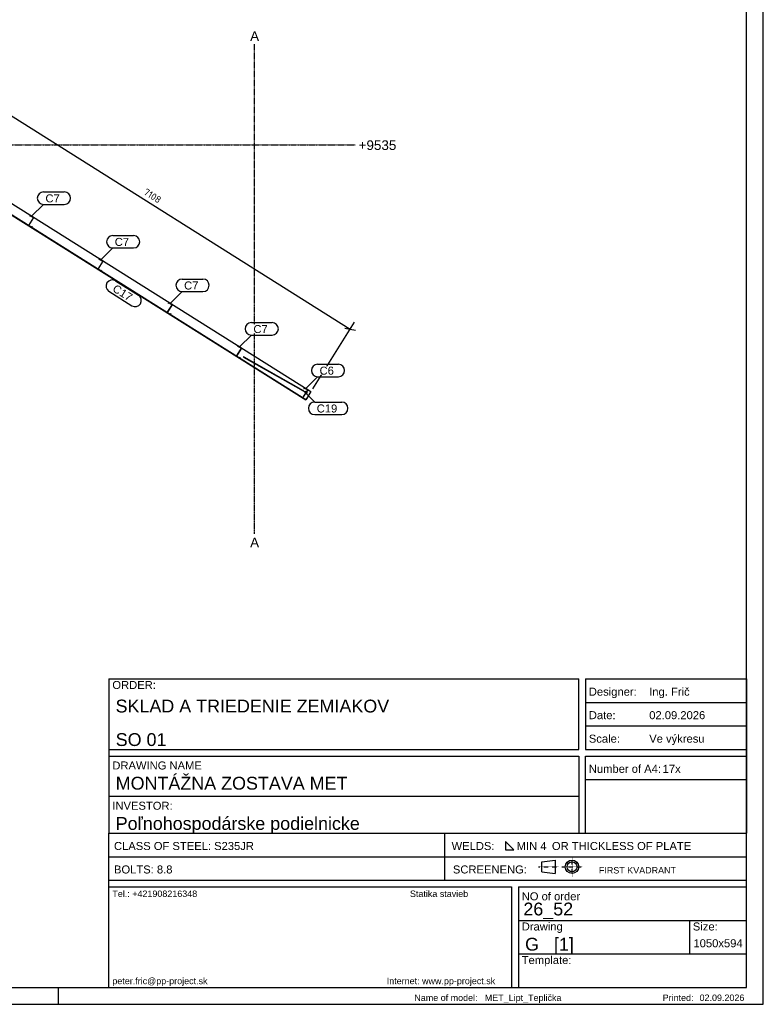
# Model space of a CAD drawing. Header units: millimetres. Extents: x -4888 to 73862, y -29046 to 15504.
# Tile 74 of 111: x 57241 to 73862, y -29046 to -7031. Entities that reach past the tile are written whole.
import ezdxf

# ---------------------------------------------------------------- set-up
doc = ezdxf.new("R2010")
doc.units = ezdxf.units.MM
doc.linetypes.add('DXK_LINE_DOT1', pattern=[1.8814, 0.9407, -0.9407])
doc.linetypes.add('DXK_LINE_DOT3', pattern=[5.9187, 2.979, -0.9799, 0.9799, -0.9799])
doc.styles.add('Arial', font='ARIAL.TTF', dxfattribs={"height": 0.2})
doc.styles.add('ISOCPEUR', font='ISOCPEUR.TTF', dxfattribs={"height": 0.2})

# ---------------------------------------------------------------- blocks, each defined once
blk = doc.blocks.new('Unknown-1953139-1278')
at = {"color": 7, "linetype": 'Continuous'}
for p, q in [((73862, -29046), (73862, 15504)), ((73487, -28671), (73487, 15129)), ((-4513, -28671), (73487, -28671)), ((58112, -29046), (58112, -28671)), ((-4888, -29046), (73862, -29046))]:
    blk.add_line(p, q, dxfattribs=at)
blk = doc.blocks.new('Part-1953139-25362 - 25359')
at = {"color": 3, "linetype": 'Continuous'}
for p, q in [((60650, -13404), (60538, -13582)), ((60541, -13581), (60653, -13403)), ((60577, -13355), (60566, -13373)), ((60566, -13373), (60566, -13373)), ((60566, -13373), (60568, -13374)), ((60568, -13374), (60578, -13358)), ((60568, -13374), (60568, -13374)), ((60577, -13355), (60577, -13355)), ((60653, -13403), (60577, -13355)), ((60578, -13358), (60578, -13358)), ((60578, -13358), (60650, -13404)), ((60650, -13404), (60650, -13404)), ((60653, -13403), (60653, -13403)), ((60538, -13582), (60538, -13582)), ((60607, -13626), (60538, -13582)), ((60541, -13581), (60541, -13581)), ((60607, -13623), (60541, -13581)), ((60618, -13604), (60607, -13623)), ((60620, -13605), (60607, -13626)), ((60607, -13623), (60607, -13623)), ((60607, -13626), (60607, -13626)), ((60618, -13604), (60618, -13604)), ((60620, -13605), (60618, -13604)), ((60620, -13605), (60620, -13605))]:
    blk.add_line(p, q, dxfattribs=at)
blk = doc.blocks.new('Part-1953139-25360 - 25359')
at = {"color": 3, "linetype": 'Continuous'}
for p, q in [((63678, -15308), (63566, -15486)), ((63570, -15485), (63682, -15307)), ((63606, -15259), (63594, -15277)), ((63594, -15277), (63594, -15277)), ((63594, -15277), (63596, -15278)), ((63596, -15278), (63606, -15262)), ((63596, -15278), (63596, -15278)), ((63606, -15259), (63606, -15259)), ((63682, -15307), (63606, -15259)), ((63606, -15262), (63606, -15262)), ((63606, -15262), (63678, -15308)), ((63678, -15308), (63678, -15308)), ((63682, -15307), (63682, -15307)), ((63566, -15486), (63566, -15486)), ((63636, -15530), (63566, -15486)), ((63570, -15485), (63570, -15485)), ((63635, -15527), (63570, -15485)), ((63647, -15508), (63635, -15527)), ((63635, -15527), (63635, -15527)), ((63649, -15510), (63636, -15530)), ((63636, -15530), (63636, -15530)), ((63647, -15508), (63647, -15508)), ((63649, -15510), (63647, -15508)), ((63649, -15510), (63649, -15510))]:
    blk.add_line(p, q, dxfattribs=at)
blk = doc.blocks.new('Part-1953139-25361 - 25359')
at = {"color": 3, "linetype": 'Continuous'}
for p, q in [((62199, -14378), (62087, -14556)), ((62090, -14555), (62202, -14377)), ((62126, -14329), (62115, -14347)), ((62115, -14347), (62115, -14347)), ((62115, -14347), (62117, -14348)), ((62117, -14348), (62127, -14332)), ((62117, -14348), (62117, -14348)), ((62126, -14329), (62126, -14329)), ((62202, -14377), (62126, -14329)), ((62127, -14332), (62127, -14332)), ((62127, -14332), (62199, -14378)), ((62199, -14378), (62199, -14378)), ((62202, -14377), (62202, -14377)), ((62087, -14556), (62087, -14556)), ((62157, -14600), (62087, -14556)), ((62090, -14555), (62090, -14555)), ((62156, -14596), (62090, -14555)), ((62167, -14578), (62156, -14596)), ((62156, -14596), (62156, -14596)), ((62170, -14579), (62157, -14600)), ((62157, -14600), (62157, -14600)), ((62167, -14578), (62167, -14578)), ((62170, -14579), (62167, -14578)), ((62170, -14579), (62170, -14579))]:
    blk.add_line(p, q, dxfattribs=at)
blk = doc.blocks.new('Part-1953139-25363 - 25359')
at = {"color": 3, "linetype": 'Continuous'}
for p, q in [((59100, -12430), (58988, -12608)), ((58992, -12607), (59104, -12429)), ((59028, -12381), (59016, -12399)), ((59016, -12399), (59016, -12399)), ((59016, -12399), (59018, -12400)), ((59018, -12400), (59028, -12384)), ((59018, -12400), (59018, -12400)), ((59028, -12381), (59028, -12381)), ((59104, -12429), (59028, -12381)), ((59028, -12384), (59028, -12384)), ((59028, -12384), (59100, -12430)), ((59100, -12430), (59100, -12430)), ((59104, -12429), (59104, -12429)), ((58988, -12608), (58988, -12608)), ((59058, -12652), (58988, -12608)), ((58992, -12607), (58992, -12607)), ((59057, -12649), (58992, -12607)), ((59069, -12630), (59057, -12649)), ((59057, -12649), (59057, -12649)), ((59071, -12632), (59058, -12652)), ((59058, -12652), (59058, -12652)), ((59069, -12630), (59069, -12630)), ((59071, -12632), (59069, -12630)), ((59071, -12632), (59071, -12632))]:
    blk.add_line(p, q, dxfattribs=at)
blk = doc.blocks.new('Part-1953139-25364 - 25359')
at = {"color": 3, "linetype": 'Continuous'}
for p, q in [((57478, -11407), (57467, -11425)), ((57467, -11425), (57467, -11425)), ((57467, -11425), (57469, -11426)), ((57469, -11426), (57479, -11410)), ((57469, -11426), (57469, -11426)), ((57478, -11407), (57478, -11407)), ((57554, -11455), (57478, -11407)), ((57479, -11410), (57479, -11410)), ((57479, -11410), (57551, -11456)), ((57551, -11456), (57439, -11634)), ((57439, -11634), (57439, -11634)), ((57509, -11678), (57439, -11634)), ((57442, -11633), (57554, -11455)), ((57442, -11633), (57442, -11633)), ((57508, -11675), (57442, -11633)), ((57520, -11656), (57508, -11675)), ((57522, -11658), (57509, -11678)), ((57520, -11656), (57520, -11656)), ((57522, -11658), (57520, -11656)), ((57522, -11658), (57522, -11658)), ((57551, -11456), (57551, -11456)), ((57554, -11455), (57554, -11455)), ((57508, -11675), (57508, -11675)), ((57509, -11678), (57509, -11678))]:
    blk.add_line(p, q, dxfattribs=at)
blk = doc.blocks.new('Part-1953139-25374 - 25359')
at = {"color": 3, "linetype": 'Continuous'}
for p, q in [((54725, -9671), (54723, -9675)), ((54723, -9673), (63750, -15348)), ((54725, -9671), (63752, -15346)), ((54636, -9813), (54607, -9858)), ((63634, -15533), (54607, -9858)), ((54608, -9856), (63635, -15531)), ((54678, -9745), (54711, -9692)), ((63752, -15346), (63649, -15510)), ((63636, -15530), (63634, -15533))]:
    blk.add_line(p, q, dxfattribs=at)
blk = doc.blocks.new('Bolt-1953139-25387 - 25359')
at = {"color": 5, "linetype": 'Continuous'}
for p, q in [((63595, -15445), (63593, -15444)), ((63602, -15434), (63600, -15433)), ((63609, -15422), (63607, -15421))]:
    blk.add_line(p, q, dxfattribs=at)
blk = doc.blocks.new('Bolt-1953139-25388 - 25359')
at = {"color": 5, "linetype": 'Continuous'}
for p, q in [((63677, -15382), (63614, -15342)), ((63639, -15374), (63637, -15373)), ((63654, -15351), (63652, -15350))]:
    blk.add_line(p, q, dxfattribs=at)
blk = doc.blocks.new('Part-1953139-25391 - 25359')
at = {"color": 3, "linetype": 'Continuous'}
for p, q in [((62246, -14570), (62243, -14572)), ((62243, -14572), (62243, -14575)), ((62243, -14575), (62246, -14578)), ((62250, -14572), (62246, -14570)), ((62246, -14578), (63576, -15327)), ((62246, -14578), (62250, -14579)), ((62250, -14572), (63580, -15321)), ((62253, -14575), (62250, -14572)), ((62250, -14579), (62253, -14578)), ((62253, -14578), (62253, -14575)), ((63578, -15327), (63576, -15327)), ((63580, -15325), (63578, -15327)), ((63580, -15321), (63581, -15323)), ((63581, -15323), (63580, -15325))]:
    blk.add_line(p, q, dxfattribs=at)
blk = doc.blocks.new('GridLine-1953139-25394 - 25359')
at = {"color": 174, "linetype": 'DXK_LINE_DOT3'}
blk.add_line((62492, -18528), (62492, -7582), dxfattribs=at)
at = {"color": 136, "linetype": 'Continuous', "style": 'Arial'}
for p in [(62392, -7507), (62392, -18828)]:
    blk.add_text('A', height=215, dxfattribs=at).set_placement(p)
blk = doc.blocks.new('GridLine-1953139-25397 - 25359')
at = {"color": 174, "linetype": 'DXK_LINE_DOT3'}
blk.add_line((44357, -9832), (64742, -9832), dxfattribs=at)
at = {"color": 136, "linetype": 'Continuous', "style": 'Arial'}
for p in [(43440, -9944), (64817, -9944)]:
    blk.add_text('+9535', height=214.9, dxfattribs=at).set_placement(p)
blk = doc.blocks.new('StraightDimension-1953139-25595 - 25359')
at = {"color": 5, "linetype": 'Continuous'}
for p, q in [((54764, -9608), (55700, -8120)), ((55722, -8296), (55484, -8253)), ((55603, -8275), (64630, -13949)), ((63791, -15283), (64727, -13795)), ((64510, -13928), (64749, -13971))]:
    blk.add_line(p, q, dxfattribs=at)
at = {"color": 0}
blk.add_wipeout([(60347, -11191), (60481, -10977), (60079, -10725), (59945, -10938)], dxfattribs=at)
at = {"color": 5, "style": 'ISOCPEUR'}
blk.add_text('7108', height=154.7, rotation=-32.1544, dxfattribs=at).set_placement((59995, -10927))
blk = doc.blocks.new('Unknown-1953139-25888')
at = {"color": 174, "linetype": 'Continuous'}
for p, q in [((59237, -28671), (59237, -25221)), ((59237, -25221), (73487, -25221)), ((73487, -28671), (73487, -25221)), ((59237, -25746), (73487, -25746)), ((59237, -26271), (73487, -26271)), ((59237, -26421), (68237, -26421)), ((68237, -26421), (68237, -28671)), ((68387, -26421), (68387, -28671)), ((68387, -26421), (73487, -26421)), ((68387, -27171), (73487, -27171)), ((68387, -27921), (73487, -27921)), ((59237, -28671), (73487, -28671))]:
    blk.add_line(p, q, dxfattribs=at)
at = {"color": 174, "linetype": 'Continuous', "style": 'Arial'}
for s, height, p in [('NO of order', 179.08, (68462, -26721)), ('Template:', 179.1, (68462, -28146))]:
    blk.add_text(s, height=height, dxfattribs=at).set_placement(p)
at = {"color": 1, "style": 'Arial'}
blk.add_text('26_52', height=286.5, dxfattribs=at).set_placement((68499, -27059))
at = {"color": 174, "style": 'Arial'}
blk.add_text('Drawing', height=179.1, dxfattribs=at).set_placement((68462, -27396))
at = {"color": 1, "linetype": 'Continuous', "style": 'Arial'}
blk.add_text('G   [1]', height=286.5, dxfattribs=at).set_placement((68537, -27846))
blk = doc.blocks.new('Unknown-1953139-25889')
at = {"color": 174, "linetype": 'Continuous'}
for p, q in [((59237, -21771), (69737, -21771)), ((59237, -21771), (59237, -25221)), ((69737, -23346), (69737, -21771)), ((69887, -21771), (73487, -21771)), ((69887, -21771), (69887, -23346)), ((73487, -21771), (73487, -25221)), ((69887, -22296), (73487, -22296)), ((69887, -22821), (73487, -22821)), ((59237, -23346), (69737, -23346)), ((59237, -23496), (69737, -23496)), ((69737, -23496), (69737, -25221)), ((69887, -23346), (73487, -23346)), ((69887, -23496), (73487, -23496)), ((69887, -25221), (69887, -23496)), ((69887, -24021), (73487, -24021)), ((59237, -24396), (69737, -24396)), ((59237, -25221), (69737, -25221)), ((69887, -25221), (73487, -25221))]:
    blk.add_line(p, q, dxfattribs=at)
at = {"color": 174, "style": 'Arial'}
for s, height, p in [('ORDER:', 179.1, (59312, -21996)), ('Designer:', 179.1, (69962, -22146)), ('Date:', 179.1, (69962, -22671)), ('Scale:', 179.1, (69962, -23196)), ('DRAWING NAME', 179.08, (59312, -23796)), ('INVESTOR:', 179.1, (59312, -24696))]:
    blk.add_text(s, height=height, dxfattribs=at).set_placement(p)
at = {"color": 1, "style": 'Arial'}
for s, height, p in [('Ing. Frič', 179.1, (71312, -22146)), ('SKLAD A TRIEDENIE ZEMIAKOV', 286.52, (59384, -22521)), ('MONTÁŽNA ZOSTAVA MET', 286.52, (59387, -24246)), ('Poľnohospodárske podielnicke', 286.52, (59387, -25146))]:
    blk.add_text(s, height=height, dxfattribs=at).set_placement(p)
at = {"color": 1, "linetype": 'Continuous', "style": 'Arial'}
for s, height, p in [('02.09.2026', 179.1, (71312, -22671)), ('SO 01', 286.5, (59387, -23271)), ('Ve výkresu', 179.1, (71312, -23196)), ('17x', 179.1, (71612, -23871))]:
    blk.add_text(s, height=height, dxfattribs=at).set_placement(p)
at = {"color": 174, "linetype": 'Continuous', "style": 'Arial'}
blk.add_text('Number of A4:', height=179.08, dxfattribs=at).set_placement((69962, -23871))
blk = doc.blocks.new('Unknown-1953139-25890')
at = {"color": 174, "linetype": 'Continuous'}
for p, q in [((66737, -25221), (66737, -26271)), ((68096, -25406), (68096, -25594)), ((68283, -25594), (68096, -25406)), ((68096, -25594), (68283, -25594))]:
    blk.add_line(p, q, dxfattribs=at)
at = {"color": 7, "linetype": 'DXK_LINE_DOT1'}
for p, q in [((69587, -26196), (69587, -25746)), ((68837, -25971), (69287, -25971)), ((69362, -25971), (69812, -25971))]:
    blk.add_line(p, q, dxfattribs=at)
at = {"color": 7, "linetype": 'Continuous'}
for p, q in [((68914, -25859), (69212, -25821)), ((68914, -26084), (68914, -25859)), ((69212, -25821), (69212, -26121)), ((68914, -26084), (69212, -26121))]:
    blk.add_line(p, q, dxfattribs=at)
for radius in [150, 112]:
    blk.add_circle((69587, -25971), radius, dxfattribs=at)
at = {"color": 174, "style": 'Arial'}
for s, height, p in [('CLASS OF STEEL: S235JR', 179.08, (59349, -25596)), ('WELDS:', 179.1, (66895, -25596)), ('MIN 4', 179.1, (68349, -25596)), ('OR THICKLESS OF PLATE', 179.08, (69137, -25596)), ('BOLTS: 8.8 ', 179.08, (59349, -26121)), ('SCREENENG:', 179.1, (66924, -26121))]:
    blk.add_text(s, height=height, dxfattribs=at).set_placement(p)
at = {"color": 174, "linetype": 'Continuous', "style": 'Arial'}
blk.add_text('FIRST KVADRANT', height=143.26, dxfattribs=at).set_placement((70187, -26121))
blk = doc.blocks.new('Unknown-1953139-25891')
at = {"color": 174, "linetype": 'Continuous'}
blk.add_line((72212, -27171), (72212, -27921), dxfattribs=at)
at = {"color": 174, "style": 'Arial'}
blk.add_text('Size:', height=179.1, dxfattribs=at).set_placement((72287, -27396))
at = {"color": 1, "style": 'Arial'}
blk.add_text('1050x594', height=179.1, dxfattribs=at).set_placement((72301, -27771))
blk = doc.blocks.new('Unknown-1953139-25894')
at = {"color": 174, "style": 'Arial'}
for s, p in [('Tel.: +421908216348', (59312, -26646)), ('Statika stavieb', (65964, -26646)), ('peter.fric@pp-project.sk', (59312, -28596)), ('Internet: www.pp-project.sk', (65445, -28596))]:
    blk.add_text(s, height=143.26, dxfattribs=at).set_placement(p)
blk = doc.blocks.new('Unknown-1953139-25896')
at = {"color": 174, "style": 'Arial'}
for s, height, p in [('Name of model:', 143.26, (66062, -28971)), ('Printed:', 143.3, (71612, -28971))]:
    blk.add_text(s, height=height, dxfattribs=at).set_placement(p)
at = {"color": 1, "style": 'Arial'}
for s, height, p in [('MET_Lipt_Teplička', 143.26, (67637, -28971)), ('02.09.2026', 143.3, (72437, -28971))]:
    blk.add_text(s, height=height, dxfattribs=at).set_placement(p)
blk = doc.blocks.new('Mark-1953139-25399 - 25359')
at = {"color": 0}
blk.add_wipeout([(64264, -14968), (64264, -14780), (63944, -14780), (63944, -14968)], dxfattribs=at)
blk.add_wipeout([(64264, -14968), (64264, -14780), (63944, -14780), (63944, -14968)], dxfattribs=at)
at = {"color": 136, "linetype": 'Continuous'}
for p, q in [((63899, -14735), (64365, -14735)), ((63634, -15278), (63899, -15013)), ((63899, -15013), (64365, -15013))]:
    blk.add_line(p, q, dxfattribs=at)
for centre, start, end in [((63899, -14874), 90, 270), ((64365, -14874), 270, 90)]:
    blk.add_arc(centre, 139, start, end, dxfattribs=at)
at = {"color": 2, "style": 'Arial'}
blk.add_text('C6', height=179.1, dxfattribs=at).set_placement((63944, -14968))
blk = doc.blocks.new('Mark-1953139-25400 - 25359')
at = {"color": 0}
blk.add_wipeout([(62785, -14038), (62785, -13850), (62465, -13850), (62465, -14038)], dxfattribs=at)
blk.add_wipeout([(62785, -14038), (62785, -13850), (62465, -13850), (62465, -14038)], dxfattribs=at)
at = {"color": 136, "linetype": 'Continuous'}
for p, q in [((62420, -13805), (62886, -13805)), ((62155, -14348), (62420, -14083)), ((62420, -14083), (62886, -14083))]:
    blk.add_line(p, q, dxfattribs=at)
for centre, start, end in [((62420, -13944), 90, 270), ((62886, -13944), 270, 90)]:
    blk.add_arc(centre, 139, start, end, dxfattribs=at)
at = {"color": 2, "style": 'Arial'}
blk.add_text('C7', height=179.1, dxfattribs=at).set_placement((62465, -14038))
blk = doc.blocks.new('Mark-1953139-25401 - 25359')
at = {"color": 0}
blk.add_wipeout([(61235, -13064), (61235, -12876), (60916, -12876), (60916, -13064)], dxfattribs=at)
blk.add_wipeout([(61235, -13064), (61235, -12876), (60916, -12876), (60916, -13064)], dxfattribs=at)
at = {"color": 136, "linetype": 'Continuous'}
for p, q in [((60871, -12831), (61337, -12831)), ((60606, -13374), (60871, -13109)), ((60871, -13109), (61337, -13109))]:
    blk.add_line(p, q, dxfattribs=at)
for centre, start, end in [((60871, -12970), 90, 270), ((61337, -12970), 270, 90)]:
    blk.add_arc(centre, 139, start, end, dxfattribs=at)
at = {"color": 2, "style": 'Arial'}
blk.add_text('C7', height=179.1, dxfattribs=at).set_placement((60916, -13064))
blk = doc.blocks.new('Mark-1953139-25402 - 25359')
at = {"color": 0}
blk.add_wipeout([(59686, -12090), (59686, -11902), (59366, -11902), (59366, -12090)], dxfattribs=at)
blk.add_wipeout([(59686, -12090), (59686, -11902), (59366, -11902), (59366, -12090)], dxfattribs=at)
at = {"color": 136, "linetype": 'Continuous'}
for p, q in [((59321, -11857), (59787, -11857)), ((59056, -12400), (59321, -12135)), ((59321, -12135), (59787, -12135))]:
    blk.add_line(p, q, dxfattribs=at)
for centre, start, end in [((59321, -11996), 90, 270), ((59787, -11996), 270, 90)]:
    blk.add_arc(centre, 139, start, end, dxfattribs=at)
at = {"color": 2, "style": 'Arial'}
blk.add_text('C7', height=179.1, dxfattribs=at).set_placement((59366, -12090))
blk = doc.blocks.new('Mark-1953139-25403 - 25359')
at = {"color": 0}
blk.add_wipeout([(58137, -11116), (58137, -10928), (57817, -10928), (57817, -11116)], dxfattribs=at)
blk.add_wipeout([(58137, -11116), (58137, -10928), (57817, -10928), (57817, -11116)], dxfattribs=at)
at = {"color": 136, "linetype": 'Continuous'}
for p, q in [((57772, -10883), (58238, -10883)), ((57507, -11426), (57772, -11161)), ((57772, -11161), (58238, -11161))]:
    blk.add_line(p, q, dxfattribs=at)
for centre, start, end in [((57772, -11022), 90, 270), ((58238, -11022), 270, 90)]:
    blk.add_arc(centre, 139, start, end, dxfattribs=at)
at = {"color": 2, "style": 'Arial'}
blk.add_text('C7', height=179.1, dxfattribs=at).set_placement((57817, -11116))
blk = doc.blocks.new('Mark-1953139-25413 - 25359')
at = {"color": 0}
blk.add_wipeout([(59687, -13335), (59786, -13176), (59398, -12932), (59299, -13091)], dxfattribs=at)
blk.add_wipeout([(59687, -13335), (59786, -13176), (59398, -12932), (59299, -13091)], dxfattribs=at)
at = {"color": 136, "linetype": 'Continuous'}
for p, q in [((59384, -12870), (59896, -13192)), ((59236, -13105), (59748, -13427))]:
    blk.add_line(p, q, dxfattribs=at)
for centre, start, end in [((59310, -12988), 57.8442, 237.8442), ((59822, -13309), 237.8442, 57.8442)]:
    blk.add_arc(centre, 139, start, end, dxfattribs=at)
at = {"color": 2, "style": 'Arial'}
blk.add_text('C17', height=179.1, rotation=-32.1544, dxfattribs=at).set_placement((59299, -13091))
blk = doc.blocks.new('Mark-1953139-25418 - 25359')
at = {"color": 0}
blk.add_wipeout([(64339, -15814), (64339, -15627), (63880, -15627), (63880, -15814)], dxfattribs=at)
blk.add_wipeout([(64339, -15814), (64339, -15627), (63880, -15627), (63880, -15814)], dxfattribs=at)
at = {"color": 136, "linetype": 'Continuous'}
for p, q in [((63570, -15316), (63835, -15582)), ((63835, -15582), (64440, -15582)), ((63835, -15859), (64440, -15859))]:
    blk.add_line(p, q, dxfattribs=at)
for centre, start, end in [((63835, -15720), 90, 270), ((64440, -15720), 270, 90)]:
    blk.add_arc(centre, 139, start, end, dxfattribs=at)
at = {"color": 2, "style": 'Arial'}
blk.add_text('C19', height=179.1, dxfattribs=at).set_placement((63880, -15814))

msp = doc.modelspace()

# ---------------------------------------------------------------- block references
for name in ['Unknown-1953139-1278', 'GridLine-1953139-25394 - 25359', 'Part-1953139-25374 - 25359', 'GridLine-1953139-25397 - 25359', 'Part-1953139-25364 - 25359', 'Part-1953139-25363 - 25359', 'Part-1953139-25362 - 25359', 'Part-1953139-25361 - 25359', 'Part-1953139-25391 - 25359', 'Part-1953139-25360 - 25359', 'Bolt-1953139-25388 - 25359', 'Bolt-1953139-25387 - 25359', 'Unknown-1953139-25889', 'Unknown-1953139-25888', 'Unknown-1953139-25890', 'Unknown-1953139-25894', 'Unknown-1953139-25891', 'Unknown-1953139-25896']:
    msp.add_blockref(name, (0, 0))

# ---------------------------------------------------------------- next in the draw order: block references
msp.add_blockref('StraightDimension-1953139-25595 - 25359', (0, 0))

# ---------------------------------------------------------------- next in the draw order: block references
for name in ['Mark-1953139-25403 - 25359', 'Mark-1953139-25402 - 25359', 'Mark-1953139-25413 - 25359', 'Mark-1953139-25401 - 25359', 'Mark-1953139-25400 - 25359', 'Mark-1953139-25399 - 25359']:
    msp.add_blockref(name, (0, 0))

# ---------------------------------------------------------------- next in the draw order: block references
msp.add_blockref('Mark-1953139-25418 - 25359', (0, 0))

doc.saveas('drawing.dxf')
